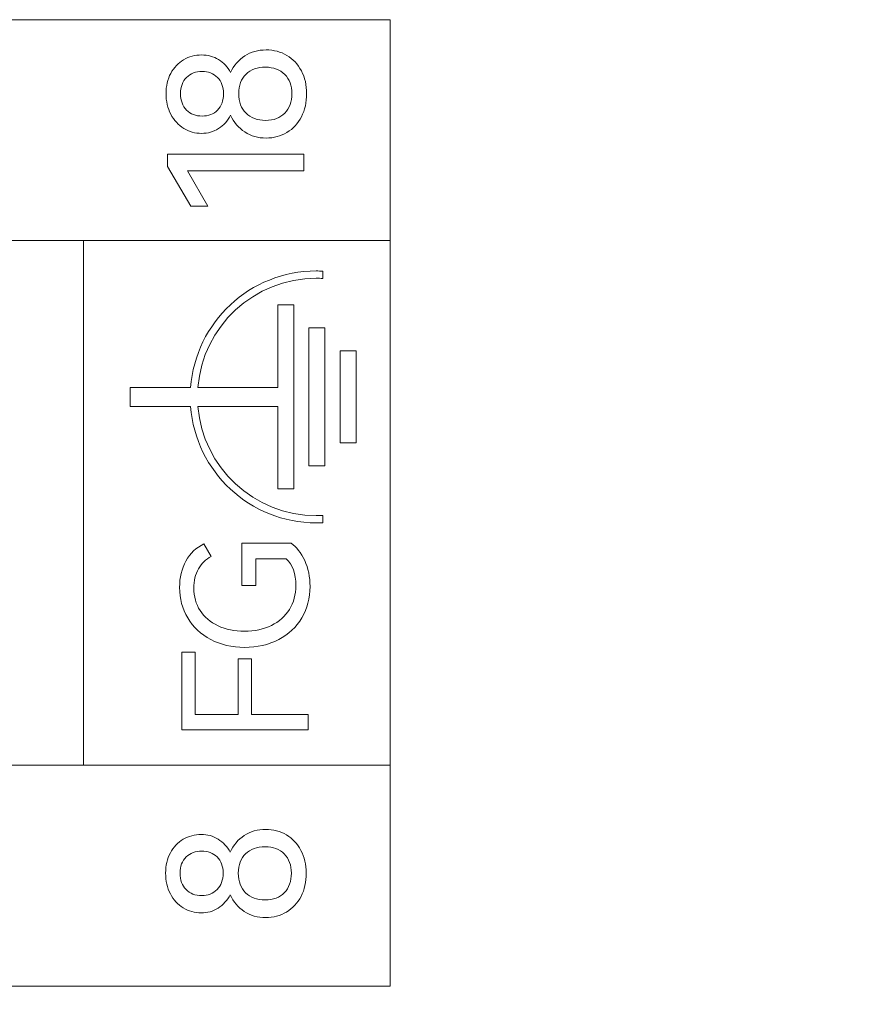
# Model space of a CAD drawing. Header units: millimetres. Extents: x 0 to 427, y 0 to 299.
# Tile 14 of 25: x 156 to 167, y 151 to 164. Entities that reach past the tile are written whole.
import ezdxf

# ---------------------------------------------------------------- set-up
doc = ezdxf.new("R2010")
doc.units = ezdxf.units.MM
doc.header["$LTSCALE"] = 23.1
doc.header["$MEASUREMENT"] = 0
doc.header["$PDSIZE"] = -5
doc.layers.add('IQC尺寸', color=3, linetype='Continuous', lineweight=18)
doc.layers.add('layer 1', color=7, linetype='Continuous')
doc.dimstyles.new('+-0.05', dxfattribs={"dimtxt": 2, "dimasz": 2, "dimexe": 1.25, "dimexo": 0.625, "dimtad": 1, "dimdsep": 46, "dimtxsty": 'Standard', "dimcen": 1.5, "dimdle": 4, "dimadec": 0, "dimazin": 0, "dimtol": 1, "dimtp": 0.05, "dimtm": 0.05, "dimtfac": 1, "dimtmove": 0, "dimatfit": 3, "dimfxl": 1, "dimtolj": 1, "dimarcsym": 0})

# ---------------------------------------------------------------- blocks, each defined once
blk = doc.blocks.new('*D35')
at = {"layer": 'Defpoints', "color": 0}
for p in [(195.088, 174.065), (89.1, 120.365), (195.088, 101.506)]:
    blk.add_point(p, dxfattribs=at)
at = {"layer": 'IQC尺寸', "color": 0, "lineweight": -2}
for p, q in [((195.088, 173.44), (195.088, 100.256)), ((89.1, 119.74), (89.1, 100.256)), ((91.1, 101.506), (193.088, 101.506))]:
    blk.add_line(p, q, dxfattribs=at)
at = {"layer": 'IQC尺寸', "color": 0}
for points in [[(91.1, 101.839), (91.1, 101.172), (89.1, 101.506)], [(193.088, 101.172), (193.088, 101.839), (195.088, 101.506)]]:
    blk.add_solid(points, dxfattribs=at)
at = {"layer": 'IQC尺寸', "color": 0, "insert": (142.094, 103.161), "char_height": 2, "attachment_point": 5}
blk.add_mtext('\\A1;106%%p0.2', dxfattribs=at)

msp = doc.modelspace()

# ---------------------------------------------------------------- linework, layer by layer
at = {"layer": 'layer 1', "lineweight": 9}
for points, knots in [([(124.081, 161.418), (124.081, 161.418), (124.081, 164.35), (124.081, 164.35), (124.081, 164.35), (124.081, 164.35), (160.714, 164.35), (160.714, 164.35), (160.714, 164.35), (160.714, 164.35), (160.714, 161.418), (160.714, 161.418), (160.714, 161.418), (160.714, 161.418), (124.081, 161.418), (124.081, 161.418)], [0, 0, 0, 0, 0.25, 0.25, 0.25, 0.25, 0.5, 0.5, 0.5, 0.5, 0.75, 0.75, 0.75, 0.75, 1, 1, 1, 1]), ([(158.594, 163.65), (158.637, 163.744), (158.7, 163.817), (158.782, 163.871), (158.782, 163.871), (158.864, 163.924), (158.959, 163.951), (159.066, 163.951), (159.066, 163.951), (159.168, 163.951), (159.26, 163.927), (159.341, 163.878), (159.341, 163.878), (159.423, 163.83), (159.487, 163.761), (159.534, 163.673), (159.534, 163.673), (159.581, 163.585), (159.604, 163.484), (159.604, 163.371), (159.604, 163.371), (159.604, 163.254), (159.581, 163.151), (159.535, 163.062), (159.535, 163.062), (159.489, 162.973), (159.425, 162.904), (159.343, 162.855), (159.343, 162.855), (159.26, 162.805), (159.168, 162.78), (159.066, 162.78), (159.066, 162.78), (158.959, 162.78), (158.864, 162.807), (158.782, 162.861), (158.782, 162.861), (158.7, 162.914), (158.637, 162.989), (158.594, 163.084), (158.594, 163.084), (158.555, 163.008), (158.502, 162.949), (158.435, 162.906), (158.435, 162.906), (158.368, 162.864), (158.293, 162.842), (158.209, 162.842), (158.209, 162.842), (158.123, 162.842), (158.044, 162.864), (157.972, 162.909), (157.972, 162.909), (157.9, 162.953), (157.842, 163.016), (157.8, 163.097), (157.8, 163.097), (157.758, 163.177), (157.737, 163.269), (157.737, 163.371), (157.737, 163.371), (157.737, 163.471), (157.758, 163.56), (157.8, 163.639), (157.8, 163.639), (157.842, 163.717), (157.899, 163.777), (157.971, 163.82), (157.971, 163.82), (158.042, 163.863), (158.122, 163.884), (158.209, 163.884), (158.209, 163.884), (158.293, 163.884), (158.368, 163.864), (158.435, 163.823), (158.435, 163.823), (158.502, 163.781), (158.555, 163.724), (158.594, 163.65)], [0, 0, 0, 0, 0.05, 0.05, 0.05, 0.05, 0.1, 0.1, 0.1, 0.1, 0.15, 0.15, 0.15, 0.15, 0.2, 0.2, 0.2, 0.2, 0.25, 0.25, 0.25, 0.25, 0.3, 0.3, 0.3, 0.3, 0.35, 0.35, 0.35, 0.35, 0.4, 0.4, 0.4, 0.4, 0.45, 0.45, 0.45, 0.45, 0.5, 0.5, 0.5, 0.5, 0.55, 0.55, 0.55, 0.55, 0.6, 0.6, 0.6, 0.6, 0.65, 0.65, 0.65, 0.65, 0.7, 0.7, 0.7, 0.7, 0.75, 0.75, 0.75, 0.75, 0.8, 0.8, 0.8, 0.8, 0.85, 0.85, 0.85, 0.85, 0.9, 0.9, 0.9, 0.9, 0.95, 0.95, 0.95, 0.95, 1, 1, 1, 1]), ([(157.93, 163.371), (157.93, 163.278), (157.956, 163.206), (158.009, 163.152), (158.009, 163.152), (158.062, 163.099), (158.131, 163.072), (158.217, 163.072), (158.217, 163.072), (158.3, 163.072), (158.369, 163.099), (158.421, 163.152), (158.421, 163.152), (158.474, 163.206), (158.5, 163.278), (158.5, 163.371), (158.5, 163.371), (158.5, 163.461), (158.474, 163.533), (158.42, 163.586), (158.42, 163.586), (158.367, 163.638), (158.299, 163.665), (158.217, 163.665), (158.217, 163.665), (158.133, 163.665), (158.064, 163.638), (158.01, 163.586), (158.01, 163.586), (157.957, 163.533), (157.93, 163.461), (157.93, 163.371)], [0, 0, 0, 0, 0.125, 0.125, 0.125, 0.125, 0.25, 0.25, 0.25, 0.25, 0.375, 0.375, 0.375, 0.375, 0.5, 0.5, 0.5, 0.5, 0.625, 0.625, 0.625, 0.625, 0.75, 0.75, 0.75, 0.75, 0.875, 0.875, 0.875, 0.875, 1, 1, 1, 1]), ([(159.407, 163.371), (159.407, 163.476), (159.375, 163.561), (159.313, 163.625), (159.313, 163.625), (159.25, 163.689), (159.166, 163.721), (159.059, 163.721), (159.059, 163.721), (158.95, 163.721), (158.863, 163.69), (158.799, 163.627), (158.799, 163.627), (158.735, 163.565), (158.703, 163.479), (158.703, 163.371), (158.703, 163.371), (158.703, 163.26), (158.735, 163.174), (158.799, 163.11), (158.799, 163.11), (158.863, 163.047), (158.95, 163.015), (159.059, 163.015), (159.059, 163.015), (159.167, 163.015), (159.252, 163.047), (159.314, 163.111), (159.314, 163.111), (159.376, 163.176), (159.407, 163.262), (159.407, 163.371)], [0, 0, 0, 0, 0.125, 0.125, 0.125, 0.125, 0.25, 0.25, 0.25, 0.25, 0.375, 0.375, 0.375, 0.375, 0.5, 0.5, 0.5, 0.5, 0.625, 0.625, 0.625, 0.625, 0.75, 0.75, 0.75, 0.75, 0.875, 0.875, 0.875, 0.875, 1, 1, 1, 1]), ([(158.292, 161.874), (158.292, 161.874), (158.065, 161.874), (158.065, 161.874), (158.065, 161.874), (158.065, 161.874), (157.758, 162.4), (157.758, 162.4), (157.758, 162.4), (157.758, 162.4), (157.758, 162.568), (157.758, 162.568), (157.758, 162.568), (157.758, 162.568), (159.568, 162.568), (159.568, 162.568), (159.568, 162.568), (159.568, 162.568), (159.568, 162.346), (159.568, 162.346), (159.568, 162.346), (159.568, 162.346), (158.023, 162.346), (158.023, 162.346), (158.023, 162.346), (158.023, 162.346), (158.292, 161.874), (158.292, 161.874)], [0, 0, 0, 0, 0.142857, 0.142857, 0.142857, 0.142857, 0.285714, 0.285714, 0.285714, 0.285714, 0.428571, 0.428571, 0.428571, 0.428571, 0.571429, 0.571429, 0.571429, 0.571429, 0.714286, 0.714286, 0.714286, 0.714286, 0.857143, 0.857143, 0.857143, 0.857143, 1, 1, 1, 1]), ([(160.714, 161.418), (160.714, 161.418), (156.643, 161.418), (156.643, 161.418), (156.643, 161.418), (156.643, 161.418), (152.573, 161.418), (152.573, 161.418), (152.573, 161.418), (152.573, 161.418), (148.503, 161.418), (148.503, 161.418), (148.503, 161.418), (148.503, 161.418), (144.432, 161.418), (144.432, 161.418), (144.432, 161.418), (144.432, 161.418), (140.362, 161.418), (140.362, 161.418), (140.362, 161.418), (140.362, 161.418), (136.292, 161.418), (136.292, 161.418), (136.292, 161.418), (136.292, 161.418), (132.221, 161.418), (132.221, 161.418), (132.221, 161.418), (132.221, 161.418), (128.151, 161.418), (128.151, 161.418), (128.151, 161.418), (128.151, 161.418), (124.081, 161.418), (124.081, 161.418)], [0, 0, 0, 0, 0.111111, 0.111111, 0.111111, 0.111111, 0.222222, 0.222222, 0.222222, 0.222222, 0.333333, 0.333333, 0.333333, 0.333333, 0.444444, 0.444444, 0.444444, 0.444444, 0.555556, 0.555556, 0.555556, 0.555556, 0.666667, 0.666667, 0.666667, 0.666667, 0.777778, 0.777778, 0.777778, 0.777778, 0.888889, 0.888889, 0.888889, 0.888889, 1, 1, 1, 1]), ([(159.732, 157.667), (158.851, 157.667), (158.128, 158.349), (158.064, 159.214), (158.064, 159.214), (158.064, 159.214), (157.261, 159.214), (157.261, 159.214), (157.261, 159.214), (157.261, 159.214), (157.261, 159.467), (157.261, 159.467), (157.261, 159.467), (157.261, 159.467), (158.064, 159.467), (158.064, 159.467), (158.064, 159.467), (158.128, 160.332), (158.851, 161.014), (159.732, 161.014), (159.732, 161.014), (159.761, 161.014), (159.789, 161.013), (159.817, 161.012), (159.817, 161.012), (159.817, 161.012), (159.817, 160.915), (159.817, 160.915), (159.817, 160.915), (159.789, 160.916), (159.761, 160.917), (159.732, 160.917), (159.732, 160.917), (158.904, 160.917), (158.225, 160.279), (158.161, 159.467), (158.161, 159.467), (158.161, 159.467), (159.222, 159.467), (159.222, 159.467), (159.222, 159.467), (159.222, 159.467), (159.222, 160.563), (159.222, 160.563), (159.222, 160.563), (159.222, 160.563), (159.433, 160.563), (159.433, 160.563), (159.433, 160.563), (159.433, 160.563), (159.433, 158.118), (159.433, 158.118), (159.433, 158.118), (159.433, 158.118), (159.222, 158.118), (159.222, 158.118), (159.222, 158.118), (159.222, 158.118), (159.222, 159.214), (159.222, 159.214), (159.222, 159.214), (159.222, 159.214), (158.161, 159.214), (158.161, 159.214), (158.161, 159.214), (158.225, 158.403), (158.904, 157.764), (159.732, 157.764), (159.732, 157.764), (159.761, 157.764), (159.789, 157.765), (159.817, 157.766), (159.817, 157.766), (159.817, 157.766), (159.817, 157.67), (159.817, 157.67), (159.817, 157.67), (159.789, 157.668), (159.761, 157.667), (159.732, 157.667)], [0, 0, 0, 0, 0.05, 0.05, 0.05, 0.05, 0.1, 0.1, 0.1, 0.1, 0.15, 0.15, 0.15, 0.15, 0.2, 0.2, 0.2, 0.2, 0.25, 0.25, 0.25, 0.25, 0.3, 0.3, 0.3, 0.3, 0.35, 0.35, 0.35, 0.35, 0.4, 0.4, 0.4, 0.4, 0.45, 0.45, 0.45, 0.45, 0.5, 0.5, 0.5, 0.5, 0.55, 0.55, 0.55, 0.55, 0.6, 0.6, 0.6, 0.6, 0.65, 0.65, 0.65, 0.65, 0.7, 0.7, 0.7, 0.7, 0.75, 0.75, 0.75, 0.75, 0.8, 0.8, 0.8, 0.8, 0.85, 0.85, 0.85, 0.85, 0.9, 0.9, 0.9, 0.9, 0.95, 0.95, 0.95, 0.95, 1, 1, 1, 1]), ([(159.844, 160.258), (159.844, 160.258), (159.844, 158.424), (159.844, 158.424), (159.844, 158.424), (159.844, 158.424), (159.633, 158.424), (159.633, 158.424), (159.633, 158.424), (159.633, 158.424), (159.633, 160.258), (159.633, 160.258), (159.633, 160.258), (159.633, 160.258), (159.844, 160.258), (159.844, 160.258)], [0, 0, 0, 0, 0.25, 0.25, 0.25, 0.25, 0.5, 0.5, 0.5, 0.5, 0.75, 0.75, 0.75, 0.75, 1, 1, 1, 1]), ([(160.261, 159.952), (160.261, 159.952), (160.261, 158.729), (160.261, 158.729), (160.261, 158.729), (160.261, 158.729), (160.05, 158.729), (160.05, 158.729), (160.05, 158.729), (160.05, 158.729), (160.05, 159.952), (160.05, 159.952), (160.05, 159.952), (160.05, 159.952), (160.261, 159.952), (160.261, 159.952)], [0, 0, 0, 0, 0.25, 0.25, 0.25, 0.25, 0.5, 0.5, 0.5, 0.5, 0.75, 0.75, 0.75, 0.75, 1, 1, 1, 1]), ([(158.929, 156.837), (158.929, 156.837), (158.745, 156.837), (158.745, 156.837), (158.745, 156.837), (158.745, 156.837), (158.745, 157.396), (158.745, 157.396), (158.745, 157.396), (158.745, 157.396), (159.399, 157.396), (159.399, 157.396), (159.399, 157.396), (159.471, 157.347), (159.53, 157.271), (159.578, 157.169), (159.578, 157.169), (159.625, 157.067), (159.649, 156.951), (159.649, 156.823), (159.649, 156.823), (159.649, 156.668), (159.612, 156.529), (159.54, 156.407), (159.54, 156.407), (159.468, 156.284), (159.365, 156.187), (159.233, 156.118), (159.233, 156.118), (159.1, 156.048), (158.949, 156.013), (158.78, 156.013), (158.78, 156.013), (158.612, 156.013), (158.462, 156.049), (158.331, 156.118), (158.331, 156.118), (158.201, 156.187), (158.099, 156.283), (158.026, 156.404), (158.026, 156.404), (157.954, 156.525), (157.917, 156.661), (157.917, 156.809), (157.917, 156.809), (157.917, 156.94), (157.946, 157.058), (158.002, 157.161), (158.002, 157.161), (158.058, 157.264), (158.138, 157.339), (158.239, 157.387), (158.239, 157.387), (158.239, 157.387), (158.335, 157.222), (158.335, 157.222), (158.335, 157.222), (158.266, 157.185), (158.21, 157.13), (158.169, 157.057), (158.169, 157.057), (158.127, 156.984), (158.106, 156.898), (158.106, 156.8), (158.106, 156.8), (158.106, 156.688), (158.134, 156.589), (158.19, 156.503), (158.19, 156.503), (158.246, 156.417), (158.326, 156.349), (158.428, 156.301), (158.428, 156.301), (158.529, 156.253), (158.647, 156.229), (158.78, 156.229), (158.78, 156.229), (158.914, 156.229), (159.034, 156.255), (159.136, 156.305), (159.136, 156.305), (159.239, 156.354), (159.32, 156.427), (159.376, 156.518), (159.376, 156.518), (159.432, 156.609), (159.461, 156.716), (159.461, 156.837), (159.461, 156.837), (159.461, 156.992), (159.418, 157.111), (159.332, 157.192), (159.332, 157.192), (159.332, 157.192), (158.929, 157.192), (158.929, 157.192), (158.929, 157.192), (158.929, 157.192), (158.929, 156.837), (158.929, 156.837)], [0, 0, 0, 0, 0.04, 0.04, 0.04, 0.04, 0.08, 0.08, 0.08, 0.08, 0.12, 0.12, 0.12, 0.12, 0.16, 0.16, 0.16, 0.16, 0.2, 0.2, 0.2, 0.2, 0.24, 0.24, 0.24, 0.24, 0.28, 0.28, 0.28, 0.28, 0.32, 0.32, 0.32, 0.32, 0.36, 0.36, 0.36, 0.36, 0.4, 0.4, 0.4, 0.4, 0.44, 0.44, 0.44, 0.44, 0.48, 0.48, 0.48, 0.48, 0.52, 0.52, 0.52, 0.52, 0.56, 0.56, 0.56, 0.56, 0.6, 0.6, 0.6, 0.6, 0.64, 0.64, 0.64, 0.64, 0.68, 0.68, 0.68, 0.68, 0.72, 0.72, 0.72, 0.72, 0.76, 0.76, 0.76, 0.76, 0.8, 0.8, 0.8, 0.8, 0.84, 0.84, 0.84, 0.84, 0.88, 0.88, 0.88, 0.88, 0.92, 0.92, 0.92, 0.92, 0.96, 0.96, 0.96, 0.96, 1, 1, 1, 1]), ([(157.945, 154.92), (157.945, 154.92), (157.945, 155.949), (157.945, 155.949), (157.945, 155.949), (157.945, 155.949), (158.126, 155.949), (158.126, 155.949), (158.126, 155.949), (158.126, 155.949), (158.126, 155.124), (158.126, 155.124), (158.126, 155.124), (158.126, 155.124), (158.693, 155.124), (158.693, 155.124), (158.693, 155.124), (158.693, 155.124), (158.693, 155.862), (158.693, 155.862), (158.693, 155.862), (158.693, 155.862), (158.874, 155.862), (158.874, 155.862), (158.874, 155.862), (158.874, 155.862), (158.874, 155.124), (158.874, 155.124), (158.874, 155.124), (158.874, 155.124), (159.624, 155.124), (159.624, 155.124), (159.624, 155.124), (159.624, 155.124), (159.624, 154.92), (159.624, 154.92), (159.624, 154.92), (159.624, 154.92), (157.945, 154.92), (157.945, 154.92)], [0, 0, 0, 0, 0.1, 0.1, 0.1, 0.1, 0.2, 0.2, 0.2, 0.2, 0.3, 0.3, 0.3, 0.3, 0.4, 0.4, 0.4, 0.4, 0.5, 0.5, 0.5, 0.5, 0.6, 0.6, 0.6, 0.6, 0.7, 0.7, 0.7, 0.7, 0.8, 0.8, 0.8, 0.8, 0.9, 0.9, 0.9, 0.9, 1, 1, 1, 1]), ([(160.714, 154.447), (160.714, 154.447), (156.643, 154.447), (156.643, 154.447), (156.643, 154.447), (156.643, 154.447), (152.573, 154.447), (152.573, 154.447), (152.573, 154.447), (152.573, 154.447), (148.503, 154.447), (148.503, 154.447), (148.503, 154.447), (148.503, 154.447), (144.432, 154.447), (144.432, 154.447), (144.432, 154.447), (144.432, 154.447), (140.362, 154.447), (140.362, 154.447), (140.362, 154.447), (140.362, 154.447), (136.292, 154.447), (136.292, 154.447), (136.292, 154.447), (136.292, 154.447), (132.221, 154.447), (132.221, 154.447), (132.221, 154.447), (132.221, 154.447), (128.151, 154.447), (128.151, 154.447), (128.151, 154.447), (128.151, 154.447), (124.081, 154.447), (124.081, 154.447)], [0, 0, 0, 0, 0.111111, 0.111111, 0.111111, 0.111111, 0.222222, 0.222222, 0.222222, 0.222222, 0.333333, 0.333333, 0.333333, 0.333333, 0.444444, 0.444444, 0.444444, 0.444444, 0.555556, 0.555556, 0.555556, 0.555556, 0.666667, 0.666667, 0.666667, 0.666667, 0.777778, 0.777778, 0.777778, 0.777778, 0.888889, 0.888889, 0.888889, 0.888889, 1, 1, 1, 1]), ([(124.081, 151.515), (124.081, 151.515), (124.081, 154.447), (124.081, 154.447), (124.081, 154.447), (124.081, 154.447), (160.714, 154.447), (160.714, 154.447), (160.714, 154.447), (160.714, 154.447), (160.714, 151.515), (160.714, 151.515), (160.714, 151.515), (160.714, 151.515), (124.081, 151.515), (124.081, 151.515)], [0, 0, 0, 0, 0.25, 0.25, 0.25, 0.25, 0.5, 0.5, 0.5, 0.5, 0.75, 0.75, 0.75, 0.75, 1, 1, 1, 1]), ([(158.589, 153.294), (158.632, 153.387), (158.694, 153.461), (158.776, 153.515), (158.776, 153.515), (158.859, 153.568), (158.953, 153.595), (159.06, 153.595), (159.06, 153.595), (159.162, 153.595), (159.254, 153.571), (159.336, 153.522), (159.336, 153.522), (159.417, 153.473), (159.481, 153.405), (159.528, 153.317), (159.528, 153.317), (159.575, 153.229), (159.599, 153.128), (159.599, 153.015), (159.599, 153.015), (159.599, 152.898), (159.576, 152.795), (159.53, 152.706), (159.53, 152.706), (159.483, 152.617), (159.419, 152.548), (159.337, 152.498), (159.337, 152.498), (159.255, 152.449), (159.162, 152.424), (159.06, 152.424), (159.06, 152.424), (158.953, 152.424), (158.859, 152.451), (158.776, 152.505), (158.776, 152.505), (158.694, 152.558), (158.632, 152.633), (158.589, 152.728), (158.589, 152.728), (158.549, 152.652), (158.496, 152.593), (158.429, 152.55), (158.429, 152.55), (158.363, 152.508), (158.287, 152.486), (158.204, 152.486), (158.204, 152.486), (158.118, 152.486), (158.039, 152.508), (157.966, 152.553), (157.966, 152.553), (157.894, 152.597), (157.837, 152.66), (157.795, 152.74), (157.795, 152.74), (157.753, 152.821), (157.732, 152.912), (157.732, 153.015), (157.732, 153.015), (157.732, 153.115), (157.753, 153.204), (157.795, 153.282), (157.795, 153.282), (157.837, 153.361), (157.894, 153.421), (157.965, 153.464), (157.965, 153.464), (158.037, 153.507), (158.116, 153.528), (158.204, 153.528), (158.204, 153.528), (158.287, 153.528), (158.363, 153.508), (158.429, 153.466), (158.429, 153.466), (158.496, 153.425), (158.549, 153.368), (158.589, 153.294)], [0, 0, 0, 0, 0.05, 0.05, 0.05, 0.05, 0.1, 0.1, 0.1, 0.1, 0.15, 0.15, 0.15, 0.15, 0.2, 0.2, 0.2, 0.2, 0.25, 0.25, 0.25, 0.25, 0.3, 0.3, 0.3, 0.3, 0.35, 0.35, 0.35, 0.35, 0.4, 0.4, 0.4, 0.4, 0.45, 0.45, 0.45, 0.45, 0.5, 0.5, 0.5, 0.5, 0.55, 0.55, 0.55, 0.55, 0.6, 0.6, 0.6, 0.6, 0.65, 0.65, 0.65, 0.65, 0.7, 0.7, 0.7, 0.7, 0.75, 0.75, 0.75, 0.75, 0.8, 0.8, 0.8, 0.8, 0.85, 0.85, 0.85, 0.85, 0.9, 0.9, 0.9, 0.9, 0.95, 0.95, 0.95, 0.95, 1, 1, 1, 1]), ([(157.924, 153.015), (157.924, 152.922), (157.951, 152.85), (158.003, 152.796), (158.003, 152.796), (158.056, 152.743), (158.125, 152.716), (158.211, 152.716), (158.211, 152.716), (158.295, 152.716), (158.363, 152.743), (158.416, 152.796), (158.416, 152.796), (158.469, 152.85), (158.495, 152.922), (158.495, 153.015), (158.495, 153.015), (158.495, 153.105), (158.468, 153.177), (158.415, 153.229), (158.415, 153.229), (158.361, 153.282), (158.293, 153.308), (158.211, 153.308), (158.211, 153.308), (158.127, 153.308), (158.058, 153.282), (158.005, 153.229), (158.005, 153.229), (157.951, 153.177), (157.924, 153.105), (157.924, 153.015)], [0, 0, 0, 0, 0.125, 0.125, 0.125, 0.125, 0.25, 0.25, 0.25, 0.25, 0.375, 0.375, 0.375, 0.375, 0.5, 0.5, 0.5, 0.5, 0.625, 0.625, 0.625, 0.625, 0.75, 0.75, 0.75, 0.75, 0.875, 0.875, 0.875, 0.875, 1, 1, 1, 1]), ([(159.401, 153.015), (159.401, 153.12), (159.37, 153.205), (159.307, 153.269), (159.307, 153.269), (159.245, 153.333), (159.16, 153.365), (159.053, 153.365), (159.053, 153.365), (158.944, 153.365), (158.858, 153.334), (158.794, 153.271), (158.794, 153.271), (158.729, 153.209), (158.697, 153.123), (158.697, 153.015), (158.697, 153.015), (158.697, 152.904), (158.729, 152.817), (158.794, 152.754), (158.794, 152.754), (158.858, 152.691), (158.944, 152.659), (159.053, 152.659), (159.053, 152.659), (159.162, 152.659), (159.247, 152.691), (159.309, 152.755), (159.309, 152.755), (159.37, 152.819), (159.401, 152.906), (159.401, 153.015)], [0, 0, 0, 0, 0.125, 0.125, 0.125, 0.125, 0.25, 0.25, 0.25, 0.25, 0.375, 0.375, 0.375, 0.375, 0.5, 0.5, 0.5, 0.5, 0.625, 0.625, 0.625, 0.625, 0.75, 0.75, 0.75, 0.75, 0.875, 0.875, 0.875, 0.875, 1, 1, 1, 1])]:
    msp.add_open_spline(points, degree=3, knots=knots, dxfattribs=at)
for points in [[(156.643, 154.447), (156.643, 154.447), (156.643, 161.418), (156.643, 161.418)], [(160.714, 154.447), (160.714, 154.447), (160.714, 161.418), (160.714, 161.418)]]:
    msp.add_open_spline(points, degree=3, dxfattribs=at)

# ---------------------------------------------------------------- dimensions: what is measured, and where the dimension line sits
at = {"layer": 'IQC尺寸'}
dim = msp.add_linear_dim(base=(195.088, 101.506), p1=(89.1, 120.365), p2=(195.088, 174.065), text='<>%%p0.2', dimstyle='+-0.05', override={"dimgap": 0.625, "dimtad": 1, "dimjust": 0, "dimdec": 1, "dimlfac": 1, "dimpost": '<>', "dimse1": 0, "dimse2": 0, "dimsd1": 0, "dimsd2": 0, "dimtol": 0, "dimlim": 0, "dimtofl": 1, "dimtvp": 0.1, "dimarcsym": 1}, dxfattribs=at)
dim.commit()
dim.dimension.update_dxf_attribs({"geometry": '*D35', "text_midpoint": (142.094, 103.161)})

doc.saveas('drawing.dxf')
